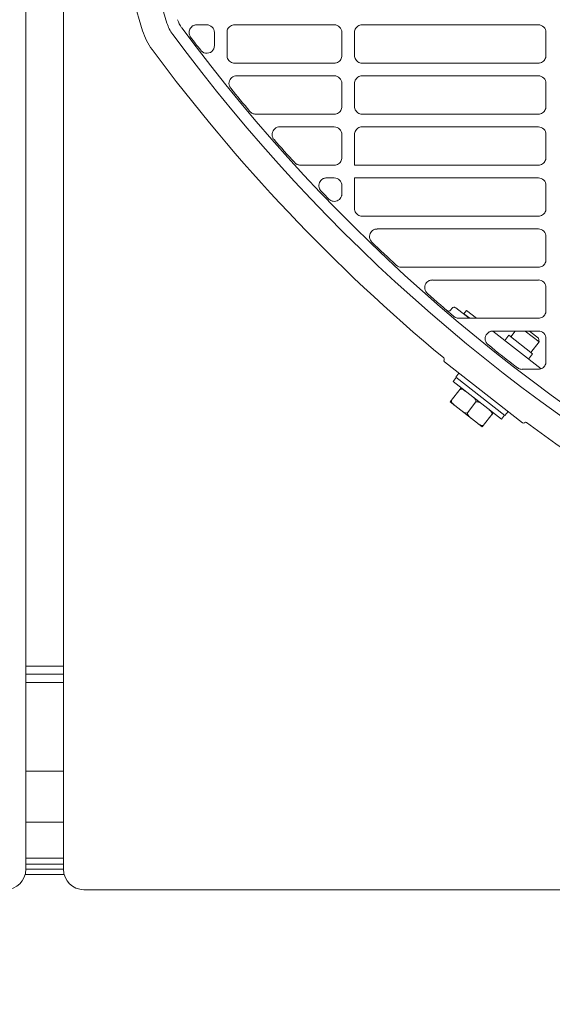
# Model space of a CAD drawing. Header units: millimetres. Extents: x -3034 to 546681, y -100001 to 133386.
# Tile 158 of 173: x 102294 to 102399, y -18414 to -18221. Entities that reach past the tile are written whole.
import ezdxf

# ---------------------------------------------------------------- set-up
doc = ezdxf.new("R2010")
doc.units = ezdxf.units.MM
doc.linetypes.add('ACAD_ISO03W100', pattern=[150, 60, -90])
doc.layers.get('Defpoints').update_dxf_attribs({"color": 252})
for name, color, linetype in [('___INST__AR_podstawy', 3, 'Continuous'), ('DETAIL', 5, 'Continuous'), ('ELEK CIENKIE', 80, 'Continuous'), ('ELEK ODGROMÓWKA', 214, 'Continuous')]:
    doc.layers.add(name, color=color, linetype=linetype)
doc.layers.add('I_WYMIARY', color=6, linetype='Continuous', lineweight=18)
doc.styles.add('DETALE1_100', font='arial.ttf', dxfattribs={"width": 0.6, "height": 200})
doc.dimstyles.new('Detale 1_100', dxfattribs={"dimscale": 0.12, "dimtxt": 250, "dimasz": 20, "dimexe": 50, "dimexo": 0, "dimgap": 30, "dimtad": 1, "dimdec": 1, "dimlfac": 0.1, "dimzin": 9, "dimdsep": 46, "dimtxsty": 'DETALE1_100', "dimblk1": 'DIM_KRESKA_', "dimblk2": 'DIM_KRESKA_', "dimsah": 1, "dimcen": 0, "dimse1": 1, "dimse2": 1, "dimclrd": 256, "dimclre": 256, "dimclrt": 256, "dimadec": 0, "dimazin": 0, "dimtfac": 0.01, "dimtdec": 1, "dimtix": 1, "dimtofl": 0, "dimtmove": 0, "dimatfit": 3, "dimfxl": 1, "dimtolj": 1, "dimtzin": 12, "dimlwd": -1, "dimarcsym": 0})

# ---------------------------------------------------------------- blocks, each defined once
blk = doc.blocks.new('iglice')
at = {"layer": 'ELEK CIENKIE', "color": 80, "linetype": 'ACAD_ISO03W100', "ltscale": 3}
blk.add_circle((-5706.4, 7322.5), 4350, dxfattribs=at)
blk = doc.blocks.new('wentDACH')
at = {"layer": 'DETAIL', "color": 8, "linetype": 'Continuous', "lineweight": 9}
for p, q in [((-83738.92, 25746.79), (-83738.92, 25013.39)), ((-83731.52, 25013.39), (-83731.52, 25746.79)), ((-83717.83, 25183.74), (-83716.03, 25177.69)), ((-83713.14, 25185.55), (-83711.26, 25179.19)), ((-83706.84, 25177.8), (-83706.75, 25178.02)), ((-83706.75, 25178.02), (-83706.63, 25178.22)), ((-83706.63, 25178.22), (-83706.47, 25178.4)), ((-83706.47, 25178.4), (-83706.29, 25178.56)), ((-83706.29, 25178.56), (-83706.09, 25178.68)), ((-83703.46, 25178.85), (-83705.41, 25178.85)), ((-83699.42, 25177.77), (-83699.35, 25177.97)), ((-83699.35, 25177.97), (-83699.25, 25178.16)), ((-83699.25, 25178.16), (-83699.12, 25178.33)), ((-83699.12, 25178.33), (-83698.98, 25178.47)), ((-83698.98, 25178.47), (-83698.81, 25178.6)), ((-83698.81, 25178.6), (-83698.62, 25178.7)), ((-83698.62, 25178.7), (-83698.43, 25178.78)), ((-83698.43, 25178.78), (-83698.22, 25178.83)), ((-83678.46, 25178.85), (-83697.99, 25178.85)), ((-83674.42, 25177.77), (-83674.35, 25177.97)), ((-83674.35, 25177.97), (-83674.25, 25178.16)), ((-83674.25, 25178.16), (-83674.12, 25178.32)), ((-83674.12, 25178.32), (-83673.98, 25178.47)), ((-83673.98, 25178.47), (-83673.81, 25178.6)), ((-83673.81, 25178.6), (-83673.62, 25178.7)), ((-83673.62, 25178.7), (-83673.43, 25178.78)), ((-83673.43, 25178.78), (-83673.22, 25178.83)), ((-83638.46, 25178.85), (-83672.99, 25178.85)), ((-83706.9, 25177.33), (-83706.89, 25177.57)), ((-83706.88, 25177.1), (-83706.9, 25177.33)), ((-83706.89, 25177.57), (-83706.84, 25177.8)), ((-83706.82, 25176.87), (-83706.88, 25177.1)), ((-83706.73, 25176.65), (-83706.82, 25176.87)), ((-83701.96, 25174.78), (-83701.96, 25177.35)), ((-83699.48, 25177.36), (-83699.47, 25177.57)), ((-83699.48, 25177.36), (-83699.48, 25172.83)), ((-83699.47, 25177.57), (-83699.42, 25177.77)), ((-83676.96, 25172.85), (-83676.96, 25177.35)), ((-83674.48, 25177.36), (-83674.47, 25177.57)), ((-83674.48, 25177.36), (-83674.48, 25172.84)), ((-83674.47, 25177.57), (-83674.42, 25177.77)), ((-83636.96, 25172.85), (-83636.96, 25177.35)), ((-83702.09, 25174.15), (-83702.26, 25173.87)), ((-83701.99, 25174.46), (-83702.09, 25174.15)), ((-83701.96, 25174.78), (-83701.99, 25174.46)), ((-83703.99, 25173.38), (-83704.27, 25173.53)), ((-83703.68, 25173.29), (-83703.99, 25173.38)), ((-83703.36, 25173.28), (-83703.68, 25173.29)), ((-83703.04, 25173.33), (-83703.36, 25173.28)), ((-83702.74, 25173.45), (-83703.04, 25173.33)), ((-83702.47, 25173.64), (-83702.74, 25173.45)), ((-83702.26, 25173.87), (-83702.47, 25173.64)), ((-83699.47, 25172.63), (-83699.48, 25172.83)), ((-83699.42, 25172.42), (-83699.47, 25172.63)), ((-83699.35, 25172.22), (-83699.42, 25172.42)), ((-83699.25, 25172.04), (-83699.35, 25172.22)), ((-83677.09, 25172.23), (-83677.19, 25172.04)), ((-83677.02, 25172.43), (-83677.09, 25172.23)), ((-83676.97, 25172.63), (-83677.02, 25172.43)), ((-83676.96, 25172.85), (-83676.97, 25172.63)), ((-83674.47, 25172.63), (-83674.48, 25172.84)), ((-83674.42, 25172.42), (-83674.47, 25172.63)), ((-83674.35, 25172.22), (-83674.42, 25172.42)), ((-83674.25, 25172.04), (-83674.35, 25172.22)), ((-83637.09, 25172.23), (-83637.19, 25172.04)), ((-83637.02, 25172.43), (-83637.09, 25172.23)), ((-83636.97, 25172.64), (-83637.02, 25172.43)), ((-83636.96, 25172.85), (-83636.97, 25172.64)), ((-83699.13, 25171.87), (-83699.25, 25172.04)), ((-83698.98, 25171.72), (-83699.13, 25171.87)), ((-83698.81, 25171.59), (-83698.98, 25171.72)), ((-83698.63, 25171.49), (-83698.81, 25171.59)), ((-83698.43, 25171.41), (-83698.63, 25171.49)), ((-83698.23, 25171.36), (-83698.43, 25171.41)), ((-83697.99, 25171.35), (-83678.45, 25171.35)), ((-83678.01, 25171.41), (-83678.22, 25171.36)), ((-83677.81, 25171.49), (-83678.01, 25171.41)), ((-83677.63, 25171.59), (-83677.81, 25171.49)), ((-83677.46, 25171.72), (-83677.63, 25171.59)), ((-83677.31, 25171.87), (-83677.46, 25171.72)), ((-83677.19, 25172.04), (-83677.31, 25171.87)), ((-83674.13, 25171.87), (-83674.25, 25172.04)), ((-83673.98, 25171.72), (-83674.13, 25171.87)), ((-83673.81, 25171.59), (-83673.98, 25171.72)), ((-83673.63, 25171.49), (-83673.81, 25171.59)), ((-83673.43, 25171.41), (-83673.63, 25171.49)), ((-83673.23, 25171.36), (-83673.43, 25171.41)), ((-83672.99, 25171.35), (-83638.45, 25171.35)), ((-83638.01, 25171.41), (-83638.22, 25171.36)), ((-83637.81, 25171.49), (-83638.01, 25171.41)), ((-83637.63, 25171.59), (-83637.81, 25171.49)), ((-83637.46, 25171.72), (-83637.63, 25171.59)), ((-83637.31, 25171.87), (-83637.46, 25171.72)), ((-83637.19, 25172.04), (-83637.31, 25171.87)), ((-83698.89, 25168.1), (-83698.74, 25168.32)), ((-83698.74, 25168.32), (-83698.55, 25168.5)), ((-83698.55, 25168.5), (-83698.33, 25168.65)), ((-83698.33, 25168.65), (-83698.09, 25168.76)), ((-83698.09, 25168.76), (-83697.83, 25168.83)), ((-83678.46, 25168.84), (-83697.59, 25168.85)), ((-83674.25, 25168.15), (-83674.12, 25168.32)), ((-83674.12, 25168.32), (-83673.98, 25168.47)), ((-83673.98, 25168.47), (-83673.81, 25168.6)), ((-83673.81, 25168.6), (-83673.62, 25168.7)), ((-83673.62, 25168.7), (-83673.43, 25168.78)), ((-83673.43, 25168.78), (-83673.22, 25168.83)), ((-83638.46, 25168.84), (-83672.99, 25168.84)), ((-83699.09, 25167.34), (-83699.07, 25167.61)), ((-83699.06, 25167.08), (-83699.09, 25167.34)), ((-83699.07, 25167.61), (-83699, 25167.86)), ((-83698.99, 25166.82), (-83699.06, 25167.08)), ((-83699, 25167.86), (-83698.89, 25168.1)), ((-83676.96, 25162.84), (-83676.96, 25167.35)), ((-83674.48, 25167.36), (-83674.47, 25167.56)), ((-83674.48, 25167.36), (-83674.48, 25162.83)), ((-83674.47, 25167.56), (-83674.42, 25167.77)), ((-83674.42, 25167.77), (-83674.35, 25167.97)), ((-83674.35, 25167.97), (-83674.25, 25168.15)), ((-83636.96, 25162.84), (-83636.96, 25167.35)), ((-83676.97, 25162.63), (-83677.02, 25162.43)), ((-83676.96, 25162.84), (-83676.97, 25162.63)), ((-83674.47, 25162.63), (-83674.48, 25162.83)), ((-83674.42, 25162.42), (-83674.47, 25162.63)), ((-83636.97, 25162.63), (-83637.02, 25162.43)), ((-83636.96, 25162.84), (-83636.97, 25162.63)), ((-83693.86, 25161.35), (-83678.45, 25161.35)), ((-83678.01, 25161.41), (-83678.22, 25161.36)), ((-83677.81, 25161.49), (-83678.01, 25161.41)), ((-83677.63, 25161.59), (-83677.81, 25161.49)), ((-83677.46, 25161.72), (-83677.63, 25161.59)), ((-83677.31, 25161.87), (-83677.46, 25161.72)), ((-83677.19, 25162.04), (-83677.31, 25161.87)), ((-83677.09, 25162.23), (-83677.19, 25162.04)), ((-83677.02, 25162.43), (-83677.09, 25162.23)), ((-83674.35, 25162.22), (-83674.42, 25162.42)), ((-83674.25, 25162.04), (-83674.35, 25162.22)), ((-83674.13, 25161.87), (-83674.25, 25162.04)), ((-83673.98, 25161.72), (-83674.13, 25161.87)), ((-83673.81, 25161.59), (-83673.98, 25161.72)), ((-83673.63, 25161.49), (-83673.81, 25161.59)), ((-83673.43, 25161.41), (-83673.63, 25161.49)), ((-83673.23, 25161.36), (-83673.43, 25161.41)), ((-83672.99, 25161.35), (-83638.45, 25161.35)), ((-83638.01, 25161.41), (-83638.22, 25161.36)), ((-83637.81, 25161.49), (-83638.01, 25161.41)), ((-83637.63, 25161.59), (-83637.81, 25161.49)), ((-83637.46, 25161.72), (-83637.63, 25161.59)), ((-83637.31, 25161.87), (-83637.46, 25161.72)), ((-83637.19, 25162.04), (-83637.31, 25161.87)), ((-83637.09, 25162.23), (-83637.19, 25162.04)), ((-83637.02, 25162.43), (-83637.09, 25162.23)), ((-83690.11, 25158.49), (-83689.89, 25158.65)), ((-83689.89, 25158.65), (-83689.64, 25158.76)), ((-83689.64, 25158.76), (-83689.38, 25158.83)), ((-83678.46, 25158.85), (-83689.14, 25158.85)), ((-83673.81, 25158.6), (-83673.62, 25158.7)), ((-83673.62, 25158.7), (-83673.43, 25158.78)), ((-83673.43, 25158.78), (-83673.22, 25158.83)), ((-83638.46, 25158.85), (-83672.99, 25158.85)), ((-83690.64, 25157.3), (-83690.62, 25157.57)), ((-83690.6, 25157.03), (-83690.64, 25157.3)), ((-83690.62, 25157.57), (-83690.56, 25157.83)), ((-83690.52, 25156.78), (-83690.6, 25157.03)), ((-83690.56, 25157.83), (-83690.45, 25158.08)), ((-83690.45, 25158.08), (-83690.3, 25158.3)), ((-83690.3, 25158.3), (-83690.11, 25158.49)), ((-83676.96, 25152.85), (-83676.96, 25157.35)), ((-83674.48, 25157.36), (-83674.47, 25157.57)), ((-83674.48, 25157.36), (-83674.48, 25151.35)), ((-83674.47, 25157.57), (-83674.42, 25157.77)), ((-83674.42, 25157.77), (-83674.35, 25157.97)), ((-83674.35, 25157.97), (-83674.25, 25158.16)), ((-83674.25, 25158.16), (-83674.12, 25158.33)), ((-83674.12, 25158.33), (-83673.98, 25158.47)), ((-83673.98, 25158.47), (-83673.81, 25158.6)), ((-83636.96, 25152.85), (-83636.96, 25157.35)), ((-83685.1, 25151.35), (-83678.45, 25151.35)), ((-83678.01, 25151.41), (-83678.22, 25151.36)), ((-83677.81, 25151.49), (-83678.01, 25151.41)), ((-83677.63, 25151.59), (-83677.81, 25151.49)), ((-83677.46, 25151.72), (-83677.63, 25151.59)), ((-83677.31, 25151.87), (-83677.46, 25151.72)), ((-83677.19, 25152.04), (-83677.31, 25151.87)), ((-83677.09, 25152.23), (-83677.19, 25152.04)), ((-83677.02, 25152.43), (-83677.09, 25152.23)), ((-83676.97, 25152.63), (-83677.02, 25152.43)), ((-83676.96, 25152.85), (-83676.97, 25152.63)), ((-83674.48, 25151.35), (-83638.45, 25151.35)), ((-83638.01, 25151.41), (-83638.22, 25151.37)), ((-83637.81, 25151.49), (-83638.01, 25151.41)), ((-83637.63, 25151.59), (-83637.81, 25151.49)), ((-83637.46, 25151.72), (-83637.63, 25151.59)), ((-83637.31, 25151.87), (-83637.46, 25151.72)), ((-83637.19, 25152.04), (-83637.31, 25151.87)), ((-83637.09, 25152.23), (-83637.19, 25152.04)), ((-83637.02, 25152.43), (-83637.09, 25152.23)), ((-83636.97, 25152.64), (-83637.02, 25152.43)), ((-83636.96, 25152.85), (-83636.97, 25152.64)), ((-83681.48, 25147.45), (-83681.44, 25147.7)), ((-83681.48, 25147.2), (-83681.48, 25147.45)), ((-83681.43, 25146.96), (-83681.48, 25147.2)), ((-83681.44, 25147.7), (-83681.37, 25147.93)), ((-83681.37, 25147.93), (-83681.25, 25148.15)), ((-83681.25, 25148.15), (-83681.1, 25148.35)), ((-83681.1, 25148.35), (-83680.92, 25148.52)), ((-83680.92, 25148.52), (-83680.71, 25148.66)), ((-83678.46, 25148.84), (-83679.98, 25148.84)), ((-83676.96, 25145.75), (-83676.96, 25147.35)), ((-83638.46, 25148.84), (-83674.48, 25148.84)), ((-83674.48, 25148.84), (-83674.48, 25142.83)), ((-83636.96, 25142.84), (-83636.96, 25147.35)), ((-83681.34, 25146.73), (-83681.43, 25146.96)), ((-83681.22, 25146.51), (-83681.34, 25146.73)), ((-83677.02, 25145.32), (-83677.04, 25145.25)), ((-83677, 25145.39), (-83677.02, 25145.32)), ((-83676.99, 25145.46), (-83677, 25145.39)), ((-83676.97, 25145.53), (-83676.99, 25145.46)), ((-83676.96, 25145.61), (-83676.97, 25145.53)), ((-83676.96, 25145.75), (-83676.96, 25145.68)), ((-83676.96, 25145.68), (-83676.96, 25145.61)), ((-83679.12, 25144.41), (-83679.34, 25144.55)), ((-83678.89, 25144.32), (-83679.12, 25144.41)), ((-83678.64, 25144.27), (-83678.89, 25144.32)), ((-83678.39, 25144.25), (-83678.64, 25144.27)), ((-83678.13, 25144.29), (-83678.39, 25144.25)), ((-83677.89, 25144.36), (-83678.13, 25144.29)), ((-83677.67, 25144.47), (-83677.89, 25144.36)), ((-83677.46, 25144.63), (-83677.67, 25144.47)), ((-83677.29, 25144.81), (-83677.46, 25144.63)), ((-83677.15, 25145.02), (-83677.29, 25144.81)), ((-83674.47, 25142.63), (-83674.48, 25142.83)), ((-83674.42, 25142.42), (-83674.47, 25142.63)), ((-83674.35, 25142.22), (-83674.42, 25142.42)), ((-83674.25, 25142.04), (-83674.35, 25142.22)), ((-83674.13, 25141.87), (-83674.25, 25142.04)), ((-83673.98, 25141.72), (-83674.13, 25141.87)), ((-83673.81, 25141.59), (-83673.98, 25141.72)), ((-83673.63, 25141.49), (-83673.81, 25141.59)), ((-83673.43, 25141.41), (-83673.63, 25141.49)), ((-83673.23, 25141.36), (-83673.43, 25141.41)), ((-83672.99, 25141.35), (-83638.45, 25141.35)), ((-83638.01, 25141.41), (-83638.22, 25141.36)), ((-83637.81, 25141.49), (-83638.01, 25141.41)), ((-83637.63, 25141.59), (-83637.81, 25141.49)), ((-83637.46, 25141.72), (-83637.63, 25141.59)), ((-83637.31, 25141.87), (-83637.46, 25141.72)), ((-83637.19, 25142.04), (-83637.31, 25141.87)), ((-83637.09, 25142.23), (-83637.19, 25142.04)), ((-83637.02, 25142.43), (-83637.09, 25142.23)), ((-83636.97, 25142.63), (-83637.02, 25142.43)), ((-83636.96, 25142.84), (-83636.97, 25142.63)), ((-83671.55, 25137.43), (-83671.51, 25137.68)), ((-83671.54, 25137.17), (-83671.55, 25137.43)), ((-83671.51, 25137.68), (-83671.43, 25137.93)), ((-83671.43, 25137.93), (-83671.31, 25138.16)), ((-83671.31, 25138.16), (-83671.15, 25138.37)), ((-83671.15, 25138.37), (-83670.96, 25138.54)), ((-83670.96, 25138.54), (-83670.74, 25138.68)), ((-83638.46, 25138.85), (-83670.05, 25138.85)), ((-83671.48, 25136.91), (-83671.54, 25137.17)), ((-83671.38, 25136.67), (-83671.48, 25136.91)), ((-83671.24, 25136.45), (-83671.38, 25136.67)), ((-83636.96, 25132.85), (-83636.96, 25137.35)), ((-83637.46, 25131.72), (-83637.63, 25131.59)), ((-83637.31, 25131.87), (-83637.46, 25131.72)), ((-83637.19, 25132.04), (-83637.31, 25131.87)), ((-83637.09, 25132.23), (-83637.19, 25132.04)), ((-83637.02, 25132.43), (-83637.09, 25132.23)), ((-83636.97, 25132.64), (-83637.02, 25132.43)), ((-83636.96, 25132.85), (-83636.97, 25132.64)), ((-83665.29, 25131.35), (-83638.45, 25131.35)), ((-83638.01, 25131.41), (-83638.22, 25131.37)), ((-83637.81, 25131.49), (-83638.01, 25131.41)), ((-83637.63, 25131.59), (-83637.81, 25131.49)), ((-83660.7, 25127.64), (-83660.62, 25127.9)), ((-83660.62, 25127.9), (-83660.51, 25128.13)), ((-83660.51, 25128.13), (-83660.35, 25128.35)), ((-83660.35, 25128.35), (-83660.15, 25128.53)), ((-83660.15, 25128.53), (-83659.93, 25128.67)), ((-83638.46, 25128.84), (-83659.22, 25128.84)), ((-83660.73, 25127.38), (-83660.7, 25127.64)), ((-83660.71, 25127.12), (-83660.73, 25127.38)), ((-83660.64, 25126.86), (-83660.71, 25127.12)), ((-83660.53, 25126.62), (-83660.64, 25126.86)), ((-83660.38, 25126.4), (-83660.53, 25126.62)), ((-83636.96, 25122.84), (-83636.96, 25127.35)), ((-83655.36, 25123.33), (-83655.66, 25122.96)), ((-83652.01, 25121.35), (-83654.66, 25123.42)), ((-83652.55, 25122.87), (-83653.04, 25122.24)), ((-83651.9, 25121.35), (-83653.04, 25122.24)), ((-83652.55, 25122.87), (-83650.6, 25121.35)), ((-83637.19, 25122.04), (-83637.31, 25121.87)), ((-83637.09, 25122.23), (-83637.19, 25122.04)), ((-83637.02, 25122.43), (-83637.09, 25122.23)), ((-83636.97, 25122.63), (-83637.02, 25122.43)), ((-83636.96, 25122.84), (-83636.97, 25122.63)), ((-83654.02, 25121.35), (-83638.45, 25121.35)), ((-83638.01, 25121.41), (-83638.22, 25121.36)), ((-83637.81, 25121.49), (-83638.01, 25121.41)), ((-83637.63, 25121.59), (-83637.81, 25121.49)), ((-83637.46, 25121.72), (-83637.63, 25121.59)), ((-83637.31, 25121.87), (-83637.46, 25121.72)), ((-83648.67, 25118.11), (-83648.52, 25118.33)), ((-83648.52, 25118.33), (-83648.32, 25118.52)), ((-83648.32, 25118.52), (-83648.09, 25118.67)), ((-83637.93, 25111.45), (-83647.39, 25118.84)), ((-83638.46, 25118.85), (-83647.38, 25118.85)), ((-83643.87, 25117.74), (-83643, 25118.85)), ((-83641.02, 25118.85), (-83638.31, 25116.73)), ((-83640.21, 25118.85), (-83638.4, 25117.43)), ((-83648.88, 25117.34), (-83648.86, 25117.61)), ((-83648.85, 25117.07), (-83648.88, 25117.34)), ((-83648.86, 25117.61), (-83648.79, 25117.87)), ((-83648.78, 25116.81), (-83648.85, 25117.07)), ((-83648.79, 25117.87), (-83648.67, 25118.11)), ((-83648.66, 25116.57), (-83648.78, 25116.81)), ((-83648.49, 25116.35), (-83648.66, 25116.57)), ((-83645.03, 25116.99), (-83644.23, 25118.02)), ((-83644.23, 25118.02), (-83639.58, 25114.38)), ((-83639.93, 25114.66), (-83638.31, 25116.73)), ((-83638.4, 25117.43), (-83638.31, 25116.73)), ((-83636.96, 25112.85), (-83636.96, 25117.35)), ((-83640.38, 25113.36), (-83639.58, 25114.38)), ((-83656.86, 25112.82), (-83641.56, 25100.87)), ((-83637.02, 25112.43), (-83637.09, 25112.23)), ((-83636.97, 25112.64), (-83637.02, 25112.43)), ((-83636.96, 25112.85), (-83636.97, 25112.64)), ((-83654.63, 25109.81), (-83654.02, 25110.6)), ((-83641.65, 25111.35), (-83638.45, 25111.35)), ((-83638.01, 25111.41), (-83638.22, 25111.37)), ((-83637.81, 25111.49), (-83638.01, 25111.41)), ((-83637.63, 25111.59), (-83637.81, 25111.49)), ((-83637.46, 25111.72), (-83637.63, 25111.59)), ((-83637.31, 25111.87), (-83637.46, 25111.72)), ((-83637.19, 25112.04), (-83637.31, 25111.87)), ((-83637.09, 25112.23), (-83637.19, 25112.04)), ((-83655.17, 25108.96), (-83654.55, 25109.75)), ((-83655.17, 25108.96), (-83645.71, 25101.58)), ((-83654.63, 25109.81), (-83645.02, 25102.3)), ((-83655.75, 25104.97), (-83653.59, 25107.73)), ((-83653.81, 25107.41), (-83653.9, 25107.34)), ((-83653.71, 25107.45), (-83653.81, 25107.41)), ((-83653.59, 25107.46), (-83653.71, 25107.45)), ((-83653.48, 25107.45), (-83653.59, 25107.46)), ((-83653.37, 25107.43), (-83653.48, 25107.45)), ((-83653.26, 25107.39), (-83653.37, 25107.43)), ((-83653.16, 25107.34), (-83653.26, 25107.39)), ((-83653.06, 25107.28), (-83653.16, 25107.34)), ((-83652.96, 25107.22), (-83653.06, 25107.28)), ((-83652.87, 25107.16), (-83652.96, 25107.22)), ((-83652.78, 25107.09), (-83652.87, 25107.16)), ((-83652.69, 25107.02), (-83652.78, 25107.09)), ((-83649.44, 25100.05), (-83655.75, 25104.97)), ((-83655.49, 25105.27), (-83655.5, 25105.15)), ((-83655.5, 25105.15), (-83655.49, 25105.04)), ((-83655.44, 25105.37), (-83655.49, 25105.27)), ((-83655.49, 25105.04), (-83655.45, 25104.93)), ((-83655.45, 25104.93), (-83655.4, 25104.83)), ((-83655.4, 25104.83), (-83655.33, 25104.74)), ((-83655.33, 25104.74), (-83655.26, 25104.65)), ((-83655.26, 25104.65), (-83655.18, 25104.56)), ((-83652.29, 25102.91), (-83650.75, 25104.88)), ((-83651.26, 25105.91), (-83651.35, 25105.98)), ((-83651.17, 25105.83), (-83651.26, 25105.91)), ((-83651.08, 25105.76), (-83651.17, 25105.83)), ((-83651, 25105.68), (-83651.08, 25105.76)), ((-83650.93, 25105.59), (-83651, 25105.68)), ((-83650.85, 25105.51), (-83650.93, 25105.59)), ((-83650.79, 25105.41), (-83650.85, 25105.51)), ((-83650.74, 25105.31), (-83650.79, 25105.41)), ((-83650.75, 25104.88), (-83650.7, 25104.98)), ((-83650.66, 25104.95), (-83650.75, 25104.88)), ((-83650.7, 25105.2), (-83650.74, 25105.31)), ((-83650.68, 25105.09), (-83650.7, 25105.2)), ((-83650.7, 25104.98), (-83650.68, 25105.09)), ((-83650.55, 25104.99), (-83650.66, 25104.95)), ((-83650.44, 25105), (-83650.55, 25104.99)), ((-83650.33, 25104.99), (-83650.44, 25105)), ((-83650.22, 25104.96), (-83650.33, 25104.99)), ((-83650.11, 25104.92), (-83650.22, 25104.96)), ((-83650.01, 25104.88), (-83650.11, 25104.92)), ((-83649.91, 25104.82), (-83650.01, 25104.88)), ((-83649.81, 25104.76), (-83649.91, 25104.82)), ((-83649.72, 25104.7), (-83649.81, 25104.76)), ((-83649.62, 25104.63), (-83649.72, 25104.7)), ((-83649.53, 25104.56), (-83649.62, 25104.63)), ((-83655.18, 25104.56), (-83655.1, 25104.49)), ((-83655.1, 25104.49), (-83655.02, 25104.41)), ((-83655.02, 25104.41), (-83654.93, 25104.34)), ((-83654.93, 25104.34), (-83654.84, 25104.27)), ((-83653.5, 25103.22), (-83653.41, 25103.15)), ((-83653.41, 25103.15), (-83653.32, 25103.08)), ((-83653.32, 25103.08), (-83653.22, 25103.02)), ((-83653.22, 25103.02), (-83653.13, 25102.96)), ((-83653.13, 25102.96), (-83653.03, 25102.9)), ((-83653.03, 25102.9), (-83652.92, 25102.86)), ((-83652.92, 25102.86), (-83652.82, 25102.82)), ((-83652.82, 25102.82), (-83652.71, 25102.79)), ((-83652.71, 25102.79), (-83652.59, 25102.78)), ((-83652.59, 25102.78), (-83652.48, 25102.79)), ((-83652.48, 25102.79), (-83652.37, 25102.83)), ((-83652.37, 25102.83), (-83652.29, 25102.91)), ((-83652.34, 25102.8), (-83652.35, 25102.69)), ((-83652.29, 25102.91), (-83652.34, 25102.8)), ((-83649.44, 25100.05), (-83647.29, 25102.81)), ((-83648.1, 25103.44), (-83648.19, 25103.51)), ((-83648.02, 25103.37), (-83648.1, 25103.44)), ((-83647.93, 25103.29), (-83648.02, 25103.37)), ((-83647.85, 25103.22), (-83647.93, 25103.29)), ((-83647.77, 25103.13), (-83647.85, 25103.22)), ((-83647.7, 25103.04), (-83647.77, 25103.13)), ((-83647.64, 25102.95), (-83647.7, 25103.04)), ((-83647.59, 25102.85), (-83647.64, 25102.95)), ((-83647.55, 25102.74), (-83647.59, 25102.85)), ((-83647.53, 25102.63), (-83647.55, 25102.74)), ((-83645.02, 25102.3), (-83644.4, 25103.09)), ((-83652.35, 25102.69), (-83652.34, 25102.58)), ((-83652.34, 25102.58), (-83652.3, 25102.47)), ((-83652.3, 25102.47), (-83652.24, 25102.37)), ((-83652.24, 25102.37), (-83652.18, 25102.27)), ((-83652.18, 25102.27), (-83652.11, 25102.19)), ((-83652.11, 25102.19), (-83652.03, 25102.1)), ((-83652.03, 25102.1), (-83651.95, 25102.02)), ((-83651.95, 25102.02), (-83651.86, 25101.95)), ((-83651.86, 25101.95), (-83651.78, 25101.87)), ((-83651.78, 25101.87), (-83651.69, 25101.8)), ((-83647.6, 25102.41), (-83647.54, 25102.51)), ((-83647.54, 25102.51), (-83647.53, 25102.63)), ((-83645.71, 25101.58), (-83645.1, 25102.36)), ((-83650.35, 25100.76), (-83650.26, 25100.69)), ((-83650.26, 25100.69), (-83650.17, 25100.62)), ((-83650.17, 25100.62), (-83650.07, 25100.56)), ((-83650.07, 25100.56), (-83649.98, 25100.5)), ((-83649.98, 25100.5), (-83649.88, 25100.44)), ((-83649.88, 25100.44), (-83649.77, 25100.39)), ((-83649.77, 25100.39), (-83649.67, 25100.35)), ((-83649.67, 25100.35), (-83649.56, 25100.33)), ((-83649.56, 25100.33), (-83649.44, 25100.32)), ((-83649.44, 25100.32), (-83649.33, 25100.33)), ((-83649.33, 25100.33), (-83649.22, 25100.37)), ((-83649.22, 25100.37), (-83649.13, 25100.44)), ((-83738.92, 25053.19), (-83731.52, 25053.19)), ((-83738.92, 25051.59), (-83731.52, 25051.59)), ((-83738.92, 25049.99), (-83731.52, 25049.99)), ((-83738.92, 25032.59), (-83731.52, 25032.59)), ((-83738.92, 25022.59), (-83731.52, 25022.59)), ((-83738.92, 25015.59), (-83731.52, 25015.59)), ((-83738.92, 25014.39), (-83731.52, 25014.39)), ((-83739.05, 25012.39), (-83731.39, 25012.39)), ((-83738.92, 25013.39), (-83731.52, 25013.39)), ((-83165.08, 25009.39), (-83727.52, 25009.39))]:
    blk.add_line(p, q, dxfattribs=at)
for centre, radius, start, end in [((-83704.1, 25181.44), 7.5, 197.4619, 216.5079), ((-83704.07, 25181.46), 5.34, 197.5267, 216.4431), ((-83435.72, 25380.09), 339.2, 216.5085, 266.7007), ((-83705.41, 25177.34), 1.5, 108.07, 117.0719), ((-83705.41, 25177.34), 1.51, 99.0028, 108.0567), ((-83705.41, 25177.33), 1.51, 90.001, 98.9929), ((-83703.46, 25177.35), 1.5, 359.9504, 89.9975), ((-83697.99, 25177.33), 1.52, 90.0024, 98.9242), ((-83678.46, 25177.35), 1.5, 359.9531, 89.9975), ((-83672.99, 25177.33), 1.52, 90.0024, 98.9251), ((-83638.46, 25177.35), 1.5, 359.9575, 89.9974), ((-83704.1, 25181.44), 12.5, 197.4618, 216.508), ((-83435.72, 25380.09), 341.4, 216.5085, 266.2831), ((-83705.39, 25177.36), 1.52, 207.9593, 216.9358), ((-83435.76, 25380.07), 338.85, 216.937, 217.4853), ((-83435.72, 25380.09), 346.4, 216.5085, 230.2976), ((-83703.42, 25174.8), 1.53, 217.4904, 226.8695), ((-83703.43, 25174.79), 1.52, 226.8837, 236.366), ((-83697.99, 25172.85), 1.51, 261.0684, 269.9994), ((-83678.45, 25172.84), 1.49, 270.0028, 278.9729), ((-83672.99, 25172.85), 1.51, 261.0676, 269.9994), ((-83638.45, 25172.84), 1.49, 270.0028, 278.9701), ((-83697.59, 25167.33), 1.52, 90.0002, 99.1401), ((-83678.46, 25167.35), 1.5, 359.9562, 89.9964), ((-83672.99, 25167.33), 1.52, 90.0014, 98.9238), ((-83638.46, 25167.35), 1.5, 359.9607, 89.9963), ((-83697.57, 25167.36), 1.51, 200.7631, 209.9566), ((-83697.57, 25167.36), 1.52, 209.9664, 219.0916), ((-83435.76, 25380.08), 338.85, 219.093, 220.0855), ((-83693.85, 25162.86), 1.51, 220.0867, 228.3676), ((-83693.85, 25162.85), 1.51, 228.3749, 236.6955), ((-83693.86, 25162.85), 1.5, 236.7028, 244.9973), ((-83693.86, 25162.85), 1.5, 245.0083, 269.9497), ((-83678.45, 25162.84), 1.49, 270.0017, 278.9719), ((-83672.99, 25162.85), 1.51, 261.0666, 269.9983), ((-83638.45, 25162.84), 1.49, 270.0017, 278.9682), ((-83689.14, 25157.33), 1.52, 90.0015, 99.2935), ((-83678.46, 25157.35), 1.5, 359.9594, 89.9974), ((-83672.99, 25157.33), 1.52, 90.0025, 98.9246), ((-83638.46, 25157.35), 1.5, 359.9638, 89.9974), ((-83689.12, 25157.36), 1.52, 202.6769, 212.0273), ((-83689.12, 25157.37), 1.52, 212.0374, 221.3153), ((-83435.76, 25380.08), 338.85, 221.3168, 222.3432), ((-83685.09, 25152.86), 1.51, 222.3444, 230.2534), ((-83685.09, 25152.86), 1.51, 230.2594, 238.2026), ((-83685.1, 25152.85), 1.51, 238.2093, 246.1323), ((-83685.1, 25152.85), 1.5, 246.1399, 269.9563), ((-83678.45, 25152.84), 1.49, 270.0028, 278.9729), ((-83638.45, 25152.84), 1.49, 270.0028, 278.9701), ((-83679.99, 25147.34), 1.51, 109.3058, 118.7418), ((-83679.99, 25147.33), 1.51, 99.7959, 109.2905), ((-83679.98, 25147.33), 1.52, 90.001, 99.7856), ((-83678.46, 25147.35), 1.5, 359.9626, 89.9963), ((-83638.46, 25147.35), 1.5, 359.967, 89.9963), ((-83679.96, 25147.37), 1.52, 214.2076, 223.6178), ((-83435.76, 25380.07), 338.85, 223.6196, 223.9947), ((-83678.47, 25145.75), 1.51, 331.009, 340.6309), ((-83678.44, 25145.77), 1.52, 223.998, 233.6), ((-83672.99, 25142.85), 1.51, 261.0675, 269.9983), ((-83638.45, 25142.84), 1.49, 270.0017, 278.9682), ((-83670.05, 25137.34), 1.51, 108.0816, 117.0838), ((-83670.05, 25137.33), 1.52, 99.0283, 108.0686), ((-83670.05, 25137.32), 1.52, 90.0019, 99.0208), ((-83638.46, 25137.35), 1.5, 359.9702, 89.9974), ((-83670.03, 25137.37), 1.53, 217.0596, 226.0121), ((-83435.76, 25380.08), 338.85, 226.0138, 227.1262), ((-83665.28, 25132.86), 1.52, 227.1277, 235.6719), ((-83665.28, 25132.86), 1.51, 235.6793, 244.2413), ((-83665.28, 25132.85), 1.5, 244.2499, 269.9465), ((-83638.45, 25132.84), 1.49, 270.0028, 278.97), ((-83659.23, 25127.33), 1.51, 108.6386, 117.7807), ((-83659.23, 25127.33), 1.52, 99.4427, 108.6249), ((-83659.22, 25127.32), 1.53, 90.0017, 99.4355), ((-83638.46, 25127.35), 1.5, 359.9733, 89.9963), ((-83659.2, 25127.37), 1.53, 219.4224, 228.5151), ((-83435.76, 25380.08), 338.85, 228.5171, 229.6851), ((-83656.05, 25123.26), 0.5, 236.3204, 322.0011), ((-83654.97, 25123.02), 0.5, 123.5658, 142.0012), ((-83654.97, 25123.02), 0.5, 97.0001, 123.5669), ((-83654.97, 25123.02), 0.5, 70.4331, 96.9999), ((-83654.97, 25123.02), 0.5, 51.9999, 70.4331), ((-83654.01, 25122.86), 1.52, 229.6863, 237.7228), ((-83654.01, 25122.86), 1.51, 237.7286, 245.7796), ((-83654.02, 25122.85), 1.51, 245.7875, 269.9506), ((-83638.45, 25122.84), 1.49, 270.0017, 278.9681), ((-83647.38, 25117.33), 1.51, 108.7567, 118.0874), ((-83647.38, 25117.32), 1.52, 99.3726, 108.7424), ((-83647.38, 25117.32), 1.53, 95.0218, 99.3659), ((-83647.38, 25117.31), 1.53, 90.0028, 95.0241), ((-83638.46, 25117.35), 1.5, 359.9765, 89.9973), ((-83647.35, 25117.38), 1.53, 221.8742, 231.1479), ((-83435.76, 25380.08), 338.85, 231.1501, 232.3857), ((-83657.2, 25113.35), 0.3, 330.7592, 50.2937), ((-83656.67, 25113.06), 0.3, 150.7585, 231.9966), ((-83641.65, 25112.87), 1.52, 232.387, 239.8873), ((-83641.65, 25112.86), 1.52, 239.8914, 247.4031), ((-83641.65, 25112.86), 1.51, 247.4108, 254.9182), ((-83641.65, 25112.85), 1.51, 254.948, 269.9593), ((-83638.45, 25112.84), 1.49, 270.0028, 278.97), ((-83641.37, 25101.11), 0.3, 232.0034, 313.2415), ((-83640.96, 25100.67), 0.3, 53.7063, 133.2408), ((-83435.72, 25380.09), 346.4, 233.7024, 306.2976), ((-83742.92, 25013.39), 4, 270, 0), ((-83727.52, 25013.39), 4, 180, 270)]:
    blk.add_arc(centre, radius, start, end, dxfattribs=at)
blk = doc.blocks.new('DIM_KRESKA_')
for p, q in [((0, 14), (0, -14)), ((-6, 0), (6, 0))]:
    blk.add_line(p, q)
at = {"const_width": 1.2}
blk.add_lwpolyline([(-4.243, -4.243), (4.243, 4.243)], dxfattribs=at)
blk = doc.blocks.new('*D524')
at = {"layer": 'Defpoints', "color": 0}
for p in [(101226.4, -17351.32), (109926.4, -17351.32), (109926.4, -19434.49)]:
    blk.add_point(p, dxfattribs=at)
at = {"layer": 'I_WYMIARY'}
blk.add_line((101228.8, -19434.49), (109924, -19434.49), dxfattribs=at)
at = {"layer": 'I_WYMIARY', "xscale": 2.4, "yscale": 2.4, "zscale": 2.4, "rotation": 180}
blk.add_blockref('DIM_KRESKA_', (101226.4, -19434.49), dxfattribs=at)
at = {"layer": 'I_WYMIARY', "xscale": 2.4, "yscale": 2.4, "zscale": 2.4}
blk.add_blockref('DIM_KRESKA_', (109926.4, -19434.49), dxfattribs=at)
at = {"layer": 'I_WYMIARY', "insert": (105576.4, -19328.7), "char_height": 200, "attachment_point": 5, "style": 'DETALE1_100'}
blk.add_mtext('\\A1;870', dxfattribs=at)

msp = doc.modelspace()

# ---------------------------------------------------------------- block references
at = {"layer": '___INST__AR_podstawy', "color": 210, "lineweight": 40}
msp.add_blockref('wentDACH', (186034.592, -43400.942), dxfattribs=at)
at = {"layer": 'ELEK ODGROMÓWKA'}
msp.add_blockref('iglice', (111335.99, -24243.943), dxfattribs=at)

# ---------------------------------------------------------------- dimensions: what is measured, and where the dimension line sits
at = {"layer": 'I_WYMIARY'}
dim = msp.add_linear_dim(base=(109926.396, -19434.486), p1=(101226.396, -17351.322), p2=(109926.396, -17351.322), dimstyle='Detale 1_100', dxfattribs=at)
dim.commit()
dim.dimension.update_dxf_attribs({"geometry": '*D524', "text_midpoint": (105576.396, -19328.703)})

doc.saveas('drawing.dxf')
